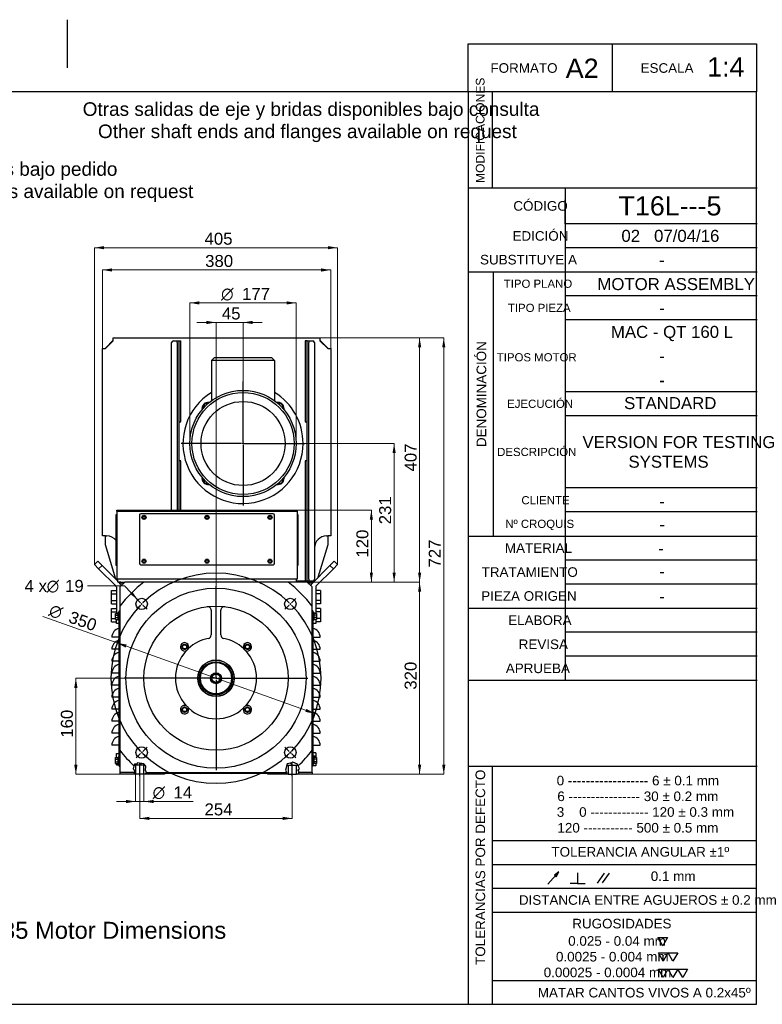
# Model space of a CAD drawing. Header units: millimetres. Extents: x 0 to 586, y 10 to 420.
# Tile 4 of 4: x 277 to 586, y 10 to 420. Entities that reach past the tile are written whole.
import ezdxf
from ezdxf.enums import TextEntityAlignment as Align
from ezdxf.lldxf.tags import DXFTag

# ---------------------------------------------------------------- set-up
doc = ezdxf.new("R2010")
doc.units = ezdxf.units.MM
for name, color, linetype in [('31T16506_FASE_1', 7, 'Continuous'), ('35T16001', 7, 'Continuous'), ('36716011-5', 7, 'Continuous'), ('36716013', 7, 'Continuous'), ('370090_1.5KW', 7, 'Continuous'), ('381800-1', 7, 'Continuous'), ('381800-2', 7, 'Continuous'), ('381800-4', 7, 'Continuous'), ('381800-5', 7, 'Continuous'), ('397161_REJILLA', 7, 'Continuous'), ('45916004', 7, 'Continuous'), ('484010_DIN_934_M', 7, 'Continuous'), ('492010_DIN125_M1', 7, 'Continuous'), ('50716002', 7, 'Continuous'), ('54347605', 7, 'Continuous'), ('54357165', 7, 'Continuous'), ('5435T16200', 7, 'Continuous'), ('6C_AMB_ARO_M6X10', 7, 'Continuous'), ('ANGULAR_6', 7, 'Continuous'), ('C-B', 7, 'Continuous'), ('Default', 7, 'Continuous'), ('DIN_933_M12X25', 7, 'Continuous'), ('DV2_Predeterminado', 7, 'Continuous'), ('DV4_Predeterminado', 7, 'Continuous'), ('Predeterminado', 7, 'Continuous')]:
    doc.layers.add(name, color=color, linetype=linetype)
doc.styles.add('SEACAD_arial_ttf', font='arial.ttf')
doc.styles.add('SEACAD_arial_ttfI', font='arial.ttf')
doc.styles.add('SEACAD_semeca1_ttfI', font='semeca1.ttf')
tags = doc.linetypes.add('CENTER2', pattern=[28.575, 19.05, -3.175, 3.175, -3.175]).pattern_tags.tags
tags[10:11] = [DXFTag(74, 4), DXFTag(75, 0), DXFTag(340, '0'), DXFTag(46, 0.0), DXFTag(50, 0.0), DXFTag(44, 0.0), DXFTag(45, 0.0)]
tags[8:9] = [DXFTag(74, 4), DXFTag(75, 0), DXFTag(340, '0'), DXFTag(46, 0.0), DXFTag(50, 0.0), DXFTag(44, 0.0), DXFTag(45, 0.0)]
tags[6:7] = [DXFTag(74, 4), DXFTag(75, 0), DXFTag(340, '0'), DXFTag(46, 0.0), DXFTag(50, 0.0), DXFTag(44, 0.0), DXFTag(45, 0.0)]
tags[4:5] = [DXFTag(74, 4), DXFTag(75, 0), DXFTag(340, '0'), DXFTag(46, 0.0), DXFTag(50, 0.0), DXFTag(44, 0.0), DXFTag(45, 0.0)]
doc.dimstyles.new('VASCAT_A2', dxfattribs={"dimtxt": 5, "dimasz": 4, "dimexe": 0, "dimexo": 0, "dimgap": 2.5, "dimtad": 1, "dimdec": 3, "dimlfac": 4, "dimdsep": 46, "dimtxsty": 'SEACAD_arial_ttf', "dimblk1": '_SE_FILLED', "dimblk2": '_SE_FILLED', "dimsah": 1, "dimcen": 2.5, "dimclrd": 136, "dimclre": 136, "dimclrt": 136, "dimadec": 3, "dimazin": 0, "dimtfac": 1, "dimtdec": 3, "dimtmove": 0, "dimatfit": 3, "dimfxl": 0, "dimtolj": 1, "dimarcsym": 0})

# ---------------------------------------------------------------- blocks, each defined once
blk = doc.blocks.new('SEANNOT_GROUP')
at = {"layer": 'Default', "linetype": 'Continuous', "lineweight": 9}
blk.add_hatch(color=136, dxfattribs=at).paths.add_polyline_path([(323.16, 180.8), (326.43, 178.39), (324.12, 181.73)])
at = {"layer": 'Default', "color": 136, "linetype": 'Continuous', "lineweight": 9}
blk.add_line((320.85, 184.14), (305.48, 184.14), dxfattribs=at)
blk.add_lwpolyline([(320.85, 184.14), (326.43, 178.39)], dxfattribs=at)
at = {"layer": 'Default', "color": 136, "linetype": 'Continuous', "lineweight": 0}
for s, style, p in [('4 x ', 'SEACAD_arial_ttfI', (279.28, 186.64)), ('O', 'SEACAD_semeca1_ttfI', (288.48, 186.64)), (' 19 ', 'SEACAD_arial_ttfI', (294.18, 186.64))]:
    blk.add_text(s, height=5, dxfattribs=dict(at, style=style)).set_placement(p, align=Align.TOP_LEFT)
blk = doc.blocks.new('SE1')
at = {"layer": '54357165', "linetype": 'Continuous'}
h = blk.add_hatch(dxfattribs=at)
h.set_pattern_fill('LINE', scale=2, angle=45, style=0, pattern_type=2)
h.paths.add_polyline_path([(324.86, 109.45), (324.79, 109.21), (324.47, 108.04), (324.89, 107.52), (324.97, 106.45), (325.04, 105.7), (325.47, 105.7), (325.47, 109.45)])
h = blk.add_hatch(dxfattribs=at)
h.set_pattern_fill('LINE', scale=2, angle=45, style=0, pattern_type=2)
h.paths.add_polyline_path([(328.97, 109.45), (328.97, 105.7), (329.48, 105.7), (329.87, 106.45), (330.01, 106.72), (329.66, 107.3), (329.79, 109.06), (329.44, 109.45)])
h = blk.add_hatch(dxfattribs=at)
h.set_pattern_fill('LINE', scale=2, angle=45, style=0, pattern_type=2)
h.paths.add_polyline_path([(388.43, 109.45), (387.9, 107.4), (388.29, 106.45), (388.59, 105.7), (388.97, 105.7), (388.97, 109.45)])
h = blk.add_hatch(dxfattribs=at)
h.set_pattern_fill('LINE', scale=2, angle=45, style=0, pattern_type=2)
h.paths.add_polyline_path([(392.47, 109.45), (392.47, 105.7), (393.2, 105.7), (393.44, 106.45), (393.57, 106.86), (393.06, 107.59), (393.74, 108.17), (393.23, 109.29), (393.16, 109.45)])
at = {"layer": '31T16506_FASE_1', "color": 7, "linetype": 'Continuous'}
for radius in [7.5, 6.88, 6.5, 2.29, 2, 1.73]:
    blk.add_circle((358.97, 145.7), radius, dxfattribs=at)
blk.add_arc((358.97, 145.7), 2, 255, 195, dxfattribs=at)
at = {"layer": '35T16001', "color": 7, "linetype": 'Continuous'}
for centre in [(345.89, 158.78), (372.05, 158.78), (345.89, 132.62), (372.05, 132.62)]:
    blk.add_circle(centre, 0.831, dxfattribs=at)
for centre in [(345.89, 158.78), (372.05, 158.78), (345.89, 132.62), (372.05, 132.62)]:
    blk.add_arc(centre, 1, 255, 195, dxfattribs=at)
at = {"layer": '36716011-5', "color": 7, "linetype": 'Continuous'}
for p, q in [((317.72, 215.7), (318.72, 215.7)), ((317.72, 215.33), (317.72, 215.7)), ((317.72, 215.33), (318.72, 215.33)), ((318.72, 215.7), (391.72, 215.7)), ((318.72, 215.33), (391.72, 215.33)), ((391.72, 215.7), (392.72, 215.7)), ((391.72, 215.33), (392.72, 215.33)), ((392.72, 215.33), (392.72, 215.7))]:
    blk.add_line(p, q, dxfattribs=at)
at = {"layer": '36716013', "color": 7, "linetype": 'Continuous'}
for p, q in [((318.09, 185.7), (318.09, 186.95)), ((319.34, 185.7), (318.09, 185.7)), ((319.34, 185.7), (320.97, 185.7)), ((392.34, 186.95), (392.34, 185.7))]:
    blk.add_line(p, q, dxfattribs=at)
at = {"layer": '370090_1.5KW', "color": 7, "linetype": 'Continuous'}
for p, q in [((358.34, 279.2), (357.09, 277.95)), ((358.34, 279.2), (382.09, 279.2)), ((383.34, 277.95), (382.09, 279.2)), ((357.09, 277.95), (357.09, 261.26)), ((383.34, 277.95), (357.09, 277.95)), ((383.34, 277.95), (383.34, 261.26))]:
    blk.add_line(p, q, dxfattribs=at)
for radius in [22.12, 21.25, 17.5]:
    blk.add_circle((370.22, 243.45), radius, dxfattribs=at)
for start, end in [(121.6682, 360), (0, 58.3318)]:
    blk.add_arc((370.22, 243.45), 25, start, end, dxfattribs=at)
at = {"layer": '381800-1', "color": 7, "linetype": 'Continuous'}
for p, q in [((312.97, 283.2), (316.22, 286.45)), ((312.97, 282.95), (312.97, 283.2)), ((402.22, 286.45), (405.47, 283.2)), ((405.47, 283.2), (405.47, 282.95)), ((312.97, 201.2), (312.97, 204.95)), ((317.25, 186.92), (312.97, 201.2)), ((405.47, 201.2), (401.4, 187.63)), ((405.47, 204.95), (405.47, 201.2))]:
    blk.add_line(p, q, dxfattribs=at)
at = {"layer": '381800-2', "color": 7, "linetype": 'Continuous'}
for p, q in [((316.22, 286.2), (316.22, 287.45)), ((316.22, 287.45), (402.22, 287.45)), ((402.22, 287.45), (402.22, 286.2)), ((311.72, 282.95), (312.97, 282.95)), ((311.72, 204.95), (311.72, 282.95)), ((316.22, 286.2), (312.97, 282.95)), ((405.47, 282.95), (402.22, 286.2)), ((405.47, 282.95), (406.72, 282.95)), ((406.72, 282.95), (406.72, 204.95)), ((312.97, 204.95), (311.72, 204.95)), ((312.97, 204.95), (313.47, 204.95)), ((404.97, 204.95), (405.47, 204.95)), ((406.72, 204.95), (405.47, 204.95)), ((399.97, 186.2), (399.97, 186.95))]:
    blk.add_line(p, q, dxfattribs=at)
for centre, start, end in [((313.47, 199.95), 39.195, 90), ((404.97, 199.95), 90, 180)]:
    blk.add_arc(centre, 5, start, end, dxfattribs=at)
at = {"layer": '381800-4', "color": 7, "linetype": 'Continuous'}
for p, q in [((317.97, 186.2), (318.09, 186.2)), ((319.47, 185.45), (318.72, 185.45)), ((319.47, 185.7), (319.47, 185.45)), ((319.47, 185.45), (320.72, 185.45)), ((392.34, 186.2), (398.47, 186.2)), ((397.22, 185.45), (398.47, 185.45)), ((398.47, 186.2), (399.97, 186.2)), ((398.47, 185.45), (398.47, 186.2)), ((399.22, 185.45), (398.47, 185.45))]:
    blk.add_line(p, q, dxfattribs=at)
at = {"layer": '381800-5', "color": 7, "linetype": 'Continuous'}
for p, q in [((340.47, 215.7), (340.47, 285.45)), ((341.22, 286.2), (342.22, 286.2)), ((342.22, 286.2), (342.84, 286.2)), ((342.84, 285.45), (342.84, 286.2)), ((342.84, 286.2), (343.47, 286.2)), ((342.84, 285.45), (342.84, 215.7)), ((343.47, 286.2), (343.47, 285.45)), ((343.47, 285.45), (343.47, 215.7)), ((396.97, 286.2), (397.59, 286.2)), ((396.97, 285.45), (396.97, 286.2)), ((396.97, 186.95), (396.97, 285.45)), ((397.59, 286.2), (398.22, 286.2)), ((397.59, 286.2), (397.59, 285.45)), ((397.59, 186.95), (397.59, 285.45)), ((398.22, 286.2), (399.22, 286.2)), ((399.97, 285.45), (399.97, 186.95)), ((396.97, 186.2), (396.97, 186.95)), ((397.59, 186.95), (397.59, 186.2))]:
    blk.add_line(p, q, dxfattribs=at)
for centre, start, end in [((341.22, 285.45), 90, 180), ((399.22, 285.45), 0, 90), ((399.22, 186.95), 270, 360)]:
    blk.add_arc(centre, 0.75, start, end, dxfattribs=at)
at = {"layer": '397161_REJILLA', "color": 7, "linetype": 'Continuous'}
for p, q in [((318.59, 172.58), (318.59, 173.83)), ((318.59, 173.83), (318.97, 173.83)), ((318.59, 110.33), (318.59, 172.58)), ((318.59, 172.58), (318.97, 172.58)), ((399.34, 173.83), (398.97, 173.83)), ((399.34, 172.58), (398.97, 172.58)), ((399.34, 173.83), (399.34, 172.58)), ((399.34, 172.58), (399.34, 110.33)), ((318.59, 162.77), (315.59, 162.77)), ((399.34, 162.77), (402.34, 162.77)), ((318.59, 157.77), (315.59, 157.77)), ((399.34, 157.77), (402.34, 157.77)), ((318.59, 152.77), (315.59, 152.77)), ((399.34, 152.77), (402.34, 152.77)), ((318.59, 147.77), (315.59, 147.77)), ((399.34, 147.77), (402.34, 147.77)), ((318.59, 142.77), (315.59, 142.77)), ((399.34, 142.77), (402.34, 142.77)), ((318.59, 137.77), (315.59, 137.77)), ((399.34, 137.77), (402.34, 137.77)), ((318.59, 132.77), (315.59, 132.77)), ((399.34, 132.77), (402.34, 132.77)), ((318.59, 127.77), (315.59, 127.77)), ((399.34, 127.77), (402.34, 127.77)), ((318.59, 122.77), (315.59, 122.77)), ((399.34, 122.77), (402.34, 122.77)), ((318.59, 117.77), (315.59, 117.77)), ((399.34, 117.77), (402.34, 117.77)), ((318.59, 109.08), (318.59, 110.33)), ((318.59, 110.33), (318.97, 110.33)), ((318.59, 109.08), (318.97, 109.08)), ((399.34, 110.33), (398.97, 110.33)), ((399.34, 109.08), (398.97, 109.08)), ((399.34, 110.33), (399.34, 109.08))]:
    blk.add_line(p, q, dxfattribs=at)
for centre, start, end in [((319.44, 162.77), 102.6804, 180), ((398.5, 162.77), 0, 77.3196), ((319.44, 157.77), 102.6804, 180), ((398.5, 157.77), 0, 77.3196), ((319.44, 152.77), 102.6804, 180), ((398.5, 152.77), 0, 77.3196), ((319.44, 147.77), 102.6804, 180), ((398.5, 147.77), 0, 77.3196), ((319.44, 142.77), 102.6804, 180), ((398.5, 142.77), 0, 77.3196), ((319.44, 137.77), 102.6804, 180), ((398.5, 137.77), 0, 77.3196), ((319.44, 132.77), 102.6804, 180), ((398.5, 132.77), 0, 77.3196), ((319.44, 127.77), 102.6804, 180), ((398.5, 127.77), 0, 77.3196), ((319.44, 122.77), 102.6804, 180), ((398.5, 122.77), 0, 77.3196), ((319.44, 117.77), 102.6804, 180), ((398.5, 117.77), 0, 77.3196)]:
    blk.add_arc(centre, 3.84, start, end, dxfattribs=at)
at = {"layer": '45916004', "color": 7, "linetype": 'Continuous'}
for centre, start, end in [((346.11, 161.02), 254.1212, 273.9499), ((371.82, 161.02), 267.0219, 285.4614), ((346.11, 130.38), 86.0501, 105.4614), ((371.82, 130.38), 74.5386, 92.9781)]:
    blk.add_arc(centre, 1.48, start, end, dxfattribs=at)
at = {"layer": '484010_DIN_934_M', "color": 7, "linetype": 'Continuous'}
for p, q in [((353.18, 258.04), (354.41, 260.16)), ((354.41, 260.16), (355.71, 260.16)), ((384.72, 260.16), (386.03, 260.16)), ((386.03, 260.16), (387.26, 258.04)), ((353.34, 257.76), (353.18, 258.04)), ((387.26, 258.04), (387.09, 257.76)), ((353.18, 228.87), (353.34, 229.15)), ((354.41, 226.74), (353.18, 228.87)), ((355.71, 226.74), (354.41, 226.74)), ((386.03, 226.74), (384.72, 226.74)), ((387.26, 228.87), (386.03, 226.74)), ((387.09, 229.15), (387.26, 228.87))]:
    blk.add_line(p, q, dxfattribs=at)
at = {"layer": '492010_DIN125_M1', "color": 7, "linetype": 'Continuous'}
for centre, start, end in [((355.63, 258.04), 79.1397, 190.8603), ((384.8, 258.04), 0, 100.8603), ((384.8, 258.04), 349.1397, 360), ((355.63, 228.87), 169.1397, 280.8603), ((384.8, 228.87), 259.1397, 360), ((384.8, 228.87), 0, 10.8603)]:
    blk.add_arc(centre, 2.5, start, end, dxfattribs=at)
at = {"layer": '50716002', "color": 7, "linetype": 'Continuous'}
for p, q in [((308.33, 193.01), (309.74, 194.42)), ((310.1, 191.24), (308.33, 193.01)), ((309.74, 194.42), (311.51, 192.66)), ((406.42, 192.66), (408.19, 194.42)), ((409.6, 193.01), (407.84, 191.24)), ((408.19, 194.42), (409.6, 193.01)), ((311.51, 192.66), (310.1, 191.24)), ((310.1, 191.24), (317.36, 183.98)), ((318.09, 186.08), (311.51, 192.66)), ((398.69, 184.92), (406.42, 192.66)), ((407.84, 191.24), (400.58, 183.98)), ((407.84, 191.24), (406.42, 192.66)), ((319.25, 184.92), (318.47, 185.7)), ((317.47, 183.72), (317.47, 172.7)), ((319.47, 184.2), (319.47, 184.39)), ((398.47, 184.2), (398.47, 184.39)), ((400.47, 183.72), (400.47, 172.7)), ((317.47, 168.45), (317.47, 170.2)), ((318.59, 168.45), (317.47, 168.45)), ((400.47, 168.45), (399.34, 168.45)), ((400.47, 170.2), (400.47, 168.45))]:
    blk.add_line(p, q, dxfattribs=at)
for centre, radius, start, end in [((318.72, 184.39), 0.75, 0, 45), ((399.22, 184.39), 0.75, 135, 180), ((317.09, 183.72), 0.375, 0, 45), ((400.84, 183.72), 0.375, 135, 180)]:
    blk.add_arc(centre, radius, start, end, dxfattribs=at)
at = {"layer": '54347605', "color": 7, "linetype": 'Continuous'}
for p, q in [((324.97, 109.45), (324.88, 109.54)), ((393.1, 109.58), (392.97, 109.45)), ((335.22, 106.2), (382.72, 106.2))]:
    blk.add_line(p, q, dxfattribs=at)
at = {"layer": '54357165', "color": 7, "linetype": 'Continuous'}
for p, q in [((318.97, 183.7), (320.97, 185.7)), ((328.97, 185.7), (320.97, 185.7)), ((388.97, 185.7), (328.97, 185.7)), ((396.97, 185.7), (388.97, 185.7)), ((396.97, 185.7), (398.97, 183.7)), ((318.97, 183.7), (318.97, 175.7)), ((398.97, 175.7), (398.97, 183.7)), ((318.97, 175.7), (318.97, 115.7)), ((356.97, 173.99), (356.97, 163.74)), ((360.97, 163.74), (360.97, 173.99)), ((398.97, 115.7), (398.97, 175.7)), ((318.97, 115.7), (318.97, 106.45)), ((398.97, 106.45), (398.97, 115.7)), ((390.99, 110.8), (390.5, 110.48)), ((392.94, 109.94), (390.99, 110.8)), ((324.79, 109.21), (324.47, 108.04)), ((324.47, 108.04), (324.89, 107.52)), ((324.97, 109.88), (324.79, 109.21)), ((324.86, 109.45), (325.47, 109.45)), ((324.89, 107.52), (324.97, 106.45)), ((325.88, 109.99), (324.97, 109.88)), ((328.97, 109.45), (325.47, 109.45)), ((325.47, 109.45), (325.47, 105.7)), ((326.34, 110.53), (325.88, 109.99)), ((328.88, 110.09), (326.34, 110.53)), ((327.24, 109.45), (327.92, 110.25)), ((329.79, 109.06), (328.88, 110.09)), ((328.97, 109.45), (329.44, 109.45)), ((328.97, 105.7), (328.97, 109.45)), ((329.66, 107.3), (329.79, 109.06)), ((330.01, 106.72), (329.66, 107.3)), ((329.87, 106.45), (330.01, 106.72)), ((388.6, 110.11), (387.9, 107.4)), ((387.9, 107.4), (388.29, 106.45)), ((388.43, 109.45), (388.97, 109.45)), ((390.5, 110.48), (388.6, 110.11)), ((388.97, 109.45), (388.97, 105.7)), ((388.97, 109.45), (392.47, 109.45)), ((389.92, 110.36), (390.69, 109.45)), ((392.47, 105.7), (392.47, 109.45)), ((392.47, 109.45), (393.16, 109.45)), ((393.23, 109.29), (392.94, 109.94)), ((393.06, 107.59), (393.74, 108.17)), ((393.57, 106.86), (393.06, 107.59)), ((393.74, 108.17), (393.23, 109.29)), ((393.44, 106.45), (393.57, 106.86)), ((324.97, 106.45), (318.97, 106.45)), ((318.97, 106.45), (318.97, 105.7)), ((325.04, 105.7), (318.97, 105.7)), ((325.04, 105.7), (324.97, 106.45)), ((325.47, 105.7), (325.04, 105.7)), ((328.97, 105.7), (325.47, 105.7)), ((329.48, 105.7), (328.97, 105.7)), ((329.87, 106.45), (329.48, 105.7)), ((335.22, 105.7), (329.48, 105.7)), ((329.87, 106.45), (388.29, 106.45)), ((335.22, 105.7), (335.22, 106.45)), ((382.72, 106.45), (382.72, 105.7)), ((388.59, 105.7), (382.72, 105.7)), ((388.59, 105.7), (388.29, 106.45)), ((388.97, 105.7), (388.59, 105.7)), ((388.97, 105.7), (392.47, 105.7)), ((393.2, 105.7), (392.47, 105.7)), ((393.44, 106.45), (393.2, 105.7)), ((398.97, 105.7), (393.2, 105.7)), ((398.97, 106.45), (393.44, 106.45)), ((398.97, 106.45), (398.97, 105.7))]:
    blk.add_line(p, q, dxfattribs=at)
for centre, radius in [((358.97, 145.7), 37.5), ((328.03, 176.64), 2.38), ((389.9, 176.64), 2.38), ((358.97, 145.7), 30), ((345.89, 158.78), 1.12), ((372.05, 158.78), 1.12), ((358.97, 145.7), 7.62), ((345.89, 132.62), 1.12), ((372.05, 132.62), 1.12), ((328.03, 114.77), 2.38), ((389.9, 114.77), 2.38)]:
    blk.add_circle(centre, radius, dxfattribs=at)
for centre, radius, start, end in [((358.97, 145.7), 50, 126.8699, 143.1301), ((358.97, 145.7), 50, 36.8699, 53.1301), ((355.47, 173.99), 1.5, 0, 97.0541), ((362.47, 173.99), 1.5, 82.9459, 180), ((345.89, 158.78), 1.75, 335.7578, 294.2422), ((358.97, 145.7), 16.88, 100.9806, 132.8936), ((355.47, 163.74), 1.5, 280.9806, 360), ((362.47, 163.74), 1.5, 180, 259.0194), ((358.97, 145.7), 16.88, 47.1064, 79.0194), ((372.05, 158.78), 1.75, 245.7578, 204.2422), ((358.97, 145.7), 16.88, 137.1064, 222.8936), ((345.89, 158.78), 1.75, 294.2422, 335.7578), ((372.05, 158.78), 1.75, 204.2422, 245.7578), ((358.97, 145.7), 16.88, 317.1064, 42.8936), ((345.89, 132.62), 1.75, 65.7578, 24.2422), ((345.89, 132.62), 1.75, 24.2422, 65.7578), ((358.97, 145.7), 16.88, 227.1064, 312.8936), ((372.05, 132.62), 1.75, 155.7578, 114.2422), ((372.05, 132.62), 1.75, 114.2422, 155.7578), ((358.97, 145.7), 50, 216.8699, 226.8775), ((358.97, 145.7), 50, 313.2618, 323.1301)]:
    blk.add_arc(centre, radius, start, end, dxfattribs=at)
at = {"layer": '5435T16200', "color": 7, "linetype": 'Continuous'}
for p, q in [((337.47, 105.7), (335.22, 105.7)), ((337.47, 106.2), (337.47, 105.7)), ((380.47, 106.2), (380.47, 105.7)), ((382.72, 105.7), (380.47, 105.7))]:
    blk.add_line(p, q, dxfattribs=at)
at = {"layer": '6C_AMB_ARO_M6X10', "color": 7, "linetype": 'Continuous'}
for p, q in [((317.09, 171.97), (317.09, 172.7)), ((317.09, 172.7), (318.09, 172.7)), ((318.59, 173.2), (318.09, 172.75)), ((318.09, 172.7), (318.09, 172.75)), ((318.09, 172.59), (318.09, 172.7)), ((318.09, 172.59), (318.09, 172.08)), ((399.84, 172.75), (399.34, 173.2)), ((399.84, 172.7), (399.84, 172.75)), ((399.84, 172.7), (399.84, 172.59)), ((400.84, 172.7), (399.84, 172.7)), ((399.84, 172.08), (399.84, 172.59)), ((400.84, 172.7), (400.84, 171.97)), ((317.09, 170.93), (317.09, 171.97)), ((317.09, 171.97), (318.09, 171.97)), ((317.09, 170.2), (317.09, 170.93)), ((317.09, 170.93), (318.09, 170.93)), ((317.09, 170.2), (318.09, 170.2)), ((318.09, 171.97), (318.09, 172.08)), ((318.09, 171.81), (318.09, 171.97)), ((318.09, 171.81), (318.09, 171.09)), ((318.09, 170.93), (318.09, 171.09)), ((318.09, 170.82), (318.09, 170.93)), ((318.09, 170.82), (318.09, 170.32)), ((318.09, 170.2), (318.09, 170.32)), ((318.09, 170.2), (318.09, 170.15)), ((318.09, 170.15), (318.59, 169.7)), ((399.34, 169.7), (399.84, 170.15)), ((399.84, 172.08), (399.84, 171.97)), ((399.84, 171.97), (399.84, 171.81)), ((400.84, 171.97), (399.84, 171.97)), ((399.84, 171.09), (399.84, 171.81)), ((399.84, 171.09), (399.84, 170.93)), ((399.84, 170.93), (399.84, 170.82)), ((400.84, 170.93), (399.84, 170.93)), ((399.84, 170.32), (399.84, 170.82)), ((399.84, 170.32), (399.84, 170.2)), ((400.84, 170.2), (399.84, 170.2)), ((399.84, 170.2), (399.84, 170.15)), ((400.84, 171.97), (400.84, 170.93)), ((400.84, 170.93), (400.84, 170.2)), ((317.09, 111.97), (317.09, 112.7)), ((317.09, 112.7), (318.09, 112.7)), ((317.09, 110.93), (317.09, 111.97)), ((317.09, 111.97), (318.09, 111.97)), ((317.09, 110.2), (317.09, 110.93)), ((317.09, 110.93), (318.09, 110.93)), ((318.59, 113.2), (318.09, 112.75)), ((318.09, 112.7), (318.09, 112.75)), ((318.09, 112.59), (318.09, 112.7)), ((318.09, 112.59), (318.09, 112.08)), ((318.09, 111.97), (318.09, 112.08)), ((318.09, 111.81), (318.09, 111.97)), ((318.09, 111.81), (318.09, 111.09)), ((318.09, 110.93), (318.09, 111.09)), ((318.09, 110.82), (318.09, 110.93)), ((318.09, 110.82), (318.09, 110.32)), ((399.84, 112.75), (399.34, 113.2)), ((399.84, 112.7), (399.84, 112.75)), ((399.84, 112.7), (399.84, 112.59)), ((400.84, 112.7), (399.84, 112.7)), ((399.84, 112.08), (399.84, 112.59)), ((399.84, 112.08), (399.84, 111.97)), ((399.84, 111.97), (399.84, 111.81)), ((400.84, 111.97), (399.84, 111.97)), ((399.84, 111.09), (399.84, 111.81)), ((399.84, 111.09), (399.84, 110.93)), ((399.84, 110.93), (399.84, 110.82)), ((400.84, 110.93), (399.84, 110.93)), ((399.84, 110.32), (399.84, 110.82)), ((400.84, 112.7), (400.84, 111.97)), ((400.84, 111.97), (400.84, 110.93)), ((400.84, 110.93), (400.84, 110.2)), ((317.09, 110.2), (318.09, 110.2)), ((318.09, 110.2), (318.09, 110.32)), ((318.09, 110.2), (318.09, 110.15)), ((318.09, 110.15), (318.59, 109.7)), ((399.34, 109.7), (399.84, 110.15)), ((399.84, 110.32), (399.84, 110.2)), ((400.84, 110.2), (399.84, 110.2)), ((399.84, 110.2), (399.84, 110.15))]:
    blk.add_line(p, q, dxfattribs=at)
at = {"layer": 'ANGULAR_6', "color": 7, "linetype": 'Continuous'}
for p, q in [((343.47, 286.2), (344.38, 286.2)), ((344.38, 252.45), (344.38, 286.2)), ((396.05, 286.2), (396.05, 252.45)), ((396.97, 286.2), (396.05, 286.2)), ((343.47, 252.45), (344.38, 252.45)), ((396.05, 252.45), (396.97, 252.45)), ((344.38, 236.2), (343.47, 236.2)), ((344.38, 215.7), (344.38, 236.2)), ((396.05, 236.2), (396.05, 186.2)), ((396.97, 236.2), (396.05, 236.2))]:
    blk.add_line(p, q, dxfattribs=at)
at = {"layer": 'C-B', "color": 7, "linetype": 'Continuous'}
for p, q in [((317.34, 213.95), (317.72, 213.95)), ((317.34, 213.33), (317.34, 213.95)), ((317.34, 193.33), (317.34, 213.33)), ((318.72, 215.33), (317.72, 215.33)), ((317.72, 215.33), (317.72, 186.95)), ((391.72, 215.33), (318.72, 215.33)), ((327.09, 213.58), (327.09, 193.58)), ((382.72, 214.2), (327.72, 214.2)), ((383.34, 193.58), (383.34, 213.58)), ((392.72, 215.33), (391.72, 215.33)), ((392.72, 215.33), (392.72, 186.95)), ((392.72, 213.95), (393.09, 213.95)), ((393.09, 213.95), (393.09, 213.33)), ((393.09, 213.33), (393.09, 193.33)), ((317.34, 192.7), (317.34, 193.33)), ((317.72, 192.7), (317.34, 192.7)), ((327.72, 192.95), (382.72, 192.95)), ((393.09, 192.7), (392.72, 192.7)), ((393.09, 193.33), (393.09, 192.7)), ((318.72, 186.95), (317.72, 186.95)), ((391.72, 186.95), (318.72, 186.95)), ((392.72, 186.95), (391.72, 186.95))]:
    blk.add_line(p, q, dxfattribs=at)
for centre, radius in [((328.97, 212.7), 0.875), ((328.97, 212.7), 0.517), ((355.22, 212.7), 0.875), ((355.22, 212.7), 0.517), ((381.47, 212.7), 0.875), ((381.47, 212.7), 0.517), ((328.97, 194.45), 0.875), ((328.97, 194.45), 0.517), ((355.22, 194.45), 0.875), ((355.22, 194.45), 0.517), ((381.47, 194.45), 0.875), ((381.47, 194.45), 0.517)]:
    blk.add_circle(centre, radius, dxfattribs=at)
for centre, start, end in [((327.72, 213.58), 90, 180), ((328.97, 212.7), 255, 195), ((355.22, 212.7), 255, 195), ((381.47, 212.7), 255, 195), ((382.72, 213.58), 0, 90), ((327.72, 193.58), 180, 270), ((328.97, 194.45), 255, 195), ((355.22, 194.45), 255, 195), ((381.47, 194.45), 255, 195), ((382.72, 193.58), 270, 360)]:
    blk.add_arc(centre, 0.625, start, end, dxfattribs=at)
at = {"layer": 'DIN_933_M12X25', "color": 7, "linetype": 'Continuous'}
for p, q in [((315.47, 182.19), (317.47, 182.19)), ((315.47, 180.82), (315.47, 182.19)), ((315.47, 180.82), (317.47, 180.82)), ((315.47, 178.08), (315.47, 180.82)), ((402.47, 182.19), (400.47, 182.19)), ((402.47, 180.82), (400.47, 180.82)), ((402.47, 182.19), (402.47, 180.82)), ((402.47, 180.82), (402.47, 178.08)), ((315.47, 178.08), (317.47, 178.08)), ((315.47, 176.71), (315.47, 178.08)), ((315.47, 176.71), (317.47, 176.71)), ((402.47, 178.08), (400.47, 178.08)), ((402.47, 176.71), (400.47, 176.71)), ((402.47, 178.08), (402.47, 176.71)), ((315.47, 174.69), (317.47, 174.69)), ((315.47, 173.32), (315.47, 174.69)), ((315.47, 173.32), (317.47, 173.32)), ((315.47, 170.58), (315.47, 173.32)), ((402.47, 174.69), (400.47, 174.69)), ((402.47, 173.32), (400.47, 173.32)), ((402.47, 174.69), (402.47, 173.32)), ((402.47, 173.32), (402.47, 170.58)), ((315.47, 170.58), (317.09, 170.58)), ((315.47, 169.21), (315.47, 170.58)), ((315.47, 169.21), (317.47, 169.21)), ((402.47, 169.21), (400.47, 169.21)), ((402.47, 170.58), (400.84, 170.58)), ((402.47, 170.58), (402.47, 169.21)), ((317.47, 114.33), (318.59, 114.33)), ((317.47, 112.7), (317.47, 114.33)), ((400.47, 114.69), (399.34, 114.69)), ((400.47, 113.32), (399.34, 113.32)), ((400.47, 114.69), (400.47, 113.32)), ((400.47, 113.32), (400.47, 112.7)), ((317.47, 109.58), (317.47, 110.2)), ((317.47, 109.58), (318.59, 109.58)), ((400.47, 109.21), (399.34, 109.21)), ((400.47, 110.2), (400.47, 109.21))]:
    blk.add_line(p, q, dxfattribs=at)
at = {"layer": 'DV2_Predeterminado', "color": 7, "linetype": 'CENTER2'}
for p, q in [((370.22, 244.08), (370.22, 269.25)), ((369.59, 243.45), (344.42, 243.45)), ((370.53, 243.45), (369.9, 243.45)), ((370.22, 243.76), (370.22, 243.14)), ((370.22, 242.83), (370.22, 217.66)), ((370.84, 243.45), (396.01, 243.45)), ((358.97, 146.33), (358.97, 184)), ((327.59, 177.08), (325.79, 178.88)), ((328.25, 176.42), (327.81, 176.86)), ((389.68, 176.42), (390.12, 176.86)), ((390.35, 177.08), (392.14, 178.88)), ((328.47, 176.2), (330.27, 174.4)), ((389.46, 176.2), (387.66, 174.4)), ((358.34, 145.7), (320.67, 145.7)), ((359.28, 145.7), (358.65, 145.7)), ((358.97, 146.01), (358.97, 145.39)), ((358.97, 145.08), (358.97, 107.41)), ((359.59, 145.7), (397.26, 145.7)), ((328.25, 114.99), (327.81, 114.54)), ((328.47, 115.21), (330.27, 117.01)), ((389.46, 115.21), (387.66, 117.01)), ((389.68, 114.99), (390.12, 114.54)), ((327.59, 114.32), (325.79, 112.53)), ((390.35, 114.32), (392.14, 112.53)), ((327.22, 104.91), (327.22, 110.25)), ((390.72, 104.91), (390.72, 110.25))]:
    blk.add_line(p, q, dxfattribs=at)
for start, end in [(134.5907, 135.4093), (130.8501, 134.1815), (45.8185, 49.1499), (44.5907, 45.4093), (135.8185, 139.1499), (40.8501, 44.1815), (220.8501, 224.1815), (224.5907, 225.4093), (314.5907, 315.4093), (315.8185, 319.1499), (225.8185, 229.1499), (310.8501, 314.1815)]:
    blk.add_arc((358.97, 145.7), 43.75, start, end, dxfattribs=at)
at = {"layer": 'Predeterminado', "color": 7, "linetype": 'CENTER2'}
for start, end in [(45.8185, 134.1815), (135.8185, 224.1815), (315.8185, 44.1815), (225.8185, 314.1815)]:
    blk.add_arc((358.97, 145.7), 43.75, start, end, dxfattribs=at)
blk = doc.blocks.new('DMBLK30')
at = {"layer": 'Default', "linetype": 'Continuous', "lineweight": 9}
for points in [[(354.97, 294.52), (354.97, 293.18), (358.97, 293.85)], [(374.22, 294.52), (370.22, 293.85), (374.22, 293.18)]]:
    blk.add_hatch(color=136, dxfattribs=at).paths.add_polyline_path(points)
at = {"layer": 'Default', "color": 136, "linetype": 'Continuous', "lineweight": 9}
for p, q in [((350.97, 293.85), (378.22, 293.85)), ((358.97, 145.7), (358.97, 293.85)), ((370.22, 243.45), (370.22, 293.85))]:
    blk.add_line(p, q, dxfattribs=at)
at = {"layer": 'Default', "color": 136, "linetype": 'Continuous', "lineweight": 9, "style": 'SEACAD_arial_ttfI'}
blk.add_text('45', height=5, dxfattribs=at).set_placement((361.41, 300.1), align=Align.TOP_LEFT)
blk = doc.blocks.new('_SE_FILLED')
at = {"color": 0}
blk.add_line((0, 0), (-1, 0), dxfattribs=at)
blk.add_solid([(0, 0), (-1, -0.1665), (-1, 0.1665), (0, 0)], dxfattribs=at)
blk = doc.blocks.new('DMBLK31')
at = {"layer": 'Default', "linetype": 'Continuous', "lineweight": 9}
for points in [[(444.41, 181.7), (443.74, 185.7), (443.07, 181.7)], [(444.41, 109.7), (443.07, 109.7), (443.74, 105.7)]]:
    blk.add_hatch(color=136, dxfattribs=at).paths.add_polyline_path(points)
at = {"layer": 'Default', "color": 136, "linetype": 'Continuous', "lineweight": 9}
for p, q in [((396.97, 185.7), (443.74, 185.7)), ((443.74, 105.7), (443.74, 185.7)), ((398.97, 105.7), (443.74, 105.7))]:
    blk.add_line(p, q, dxfattribs=at)
at = {"layer": 'Default', "color": 136, "linetype": 'Continuous', "lineweight": 9, "style": 'SEACAD_arial_ttfI'}
blk.add_text('320', height=5, rotation=90, dxfattribs=at).set_placement((437.49, 140.93), align=Align.TOP_LEFT)
blk = doc.blocks.new('DMBLK32')
at = {"layer": 'Default', "linetype": 'Continuous', "lineweight": 9}
for points in [[(433.8, 239.45), (433.13, 243.45), (432.47, 239.45)], [(433.8, 189.7), (432.47, 189.7), (433.13, 185.7)]]:
    blk.add_hatch(color=136, dxfattribs=at).paths.add_polyline_path(points)
at = {"layer": 'Default', "color": 136, "linetype": 'Continuous', "lineweight": 9}
for p, q in [((370.22, 243.45), (433.13, 243.45)), ((433.13, 185.7), (433.13, 243.45)), ((392.97, 185.7), (433.13, 185.7))]:
    blk.add_line(p, q, dxfattribs=at)
at = {"layer": 'Default', "color": 136, "linetype": 'Continuous', "lineweight": 9, "style": 'SEACAD_arial_ttfI'}
blk.add_text('231', height=5, rotation=90, dxfattribs=at).set_placement((426.88, 209.8), align=Align.TOP_LEFT)
blk = doc.blocks.new('DMBLK33')
at = {"layer": 'Default', "linetype": 'Continuous', "lineweight": 9}
for points in [[(444.41, 283.45), (443.74, 287.45), (443.07, 283.45)], [(444.41, 189.7), (443.07, 189.7), (443.74, 185.7)]]:
    blk.add_hatch(color=136, dxfattribs=at).paths.add_polyline_path(points)
at = {"layer": 'Default', "color": 136, "linetype": 'Continuous', "lineweight": 9}
for p, q in [((402.22, 287.45), (443.74, 287.45)), ((443.74, 185.7), (443.74, 287.45)), ((396.97, 185.7), (443.74, 185.7))]:
    blk.add_line(p, q, dxfattribs=at)
at = {"layer": 'Default', "color": 136, "linetype": 'Continuous', "lineweight": 9, "style": 'SEACAD_arial_ttfI'}
blk.add_text('407', height=5, rotation=90, dxfattribs=at).set_placement((437.49, 231.8), align=Align.TOP_LEFT)
blk = doc.blocks.new('DMBLK34')
at = {"layer": 'Default', "linetype": 'Continuous', "lineweight": 9}
for points in [[(299.95, 141.7), (301.29, 141.7), (300.62, 145.7)], [(299.95, 109.7), (300.62, 105.7), (301.29, 109.7)]]:
    blk.add_hatch(color=136, dxfattribs=at).paths.add_polyline_path(points)
at = {"layer": 'Default', "color": 136, "linetype": 'Continuous', "lineweight": 9}
for p, q in [((358.97, 145.7), (300.62, 145.7)), ((300.62, 105.7), (300.62, 145.7)), ((322, 105.7), (300.62, 105.7))]:
    blk.add_line(p, q, dxfattribs=at)
at = {"layer": 'Default', "color": 136, "linetype": 'Continuous', "lineweight": 9, "style": 'SEACAD_arial_ttfI'}
blk.add_text('160', height=5, rotation=90, dxfattribs=at).set_placement((294.37, 120.93), align=Align.TOP_LEFT)
blk = doc.blocks.new('DMBLK35')
at = {"layer": 'Default', "linetype": 'Continuous', "lineweight": 9}
for points in [[(331.22, 86.67), (331.22, 88.01), (327.22, 87.34)], [(386.72, 86.67), (390.72, 87.34), (386.72, 88.01)]]:
    blk.add_hatch(color=136, dxfattribs=at).paths.add_polyline_path(points)
at = {"layer": 'Default', "color": 136, "linetype": 'Continuous', "lineweight": 9}
for p, q in [((327.22, 104.91), (327.22, 87.34)), ((390.72, 104.91), (390.72, 87.34)), ((327.22, 87.34), (390.72, 87.34))]:
    blk.add_line(p, q, dxfattribs=at)
at = {"layer": 'Default', "color": 136, "linetype": 'Continuous', "lineweight": 9, "style": 'SEACAD_arial_ttfI'}
blk.add_text('254', height=5, dxfattribs=at).set_placement((354.19, 93.59), align=Align.TOP_LEFT)
blk = doc.blocks.new('DMBLK36')
at = {"layer": 'Default', "linetype": 'Continuous', "lineweight": 9}
for points in [[(315.72, 316.37), (311.72, 315.7), (315.72, 315.03)], [(402.72, 316.37), (402.72, 315.03), (406.72, 315.7)]]:
    blk.add_hatch(color=136, dxfattribs=at).paths.add_polyline_path(points)
at = {"layer": 'Default', "color": 136, "linetype": 'Continuous', "lineweight": 9}
for p, q in [((311.72, 282.95), (311.72, 315.7)), ((406.72, 315.7), (311.72, 315.7)), ((406.72, 282.95), (406.72, 315.7))]:
    blk.add_line(p, q, dxfattribs=at)
at = {"layer": 'Default', "color": 136, "linetype": 'Continuous', "lineweight": 9, "style": 'SEACAD_arial_ttfI'}
blk.add_text('380', height=5, dxfattribs=at).set_placement((354.44, 321.95), align=Align.TOP_LEFT)
blk = doc.blocks.new('GDimGGroup')
at = {"layer": 'Default', "linetype": 'Continuous', "lineweight": 9}
for points in [[(321.47, 93.71), (325.47, 94.38), (321.47, 95.04)], [(332.97, 93.71), (332.97, 95.04), (328.97, 94.38)]]:
    blk.add_hatch(color=136, dxfattribs=at).paths.add_polyline_path(points)
at = {"layer": 'Default', "color": 136, "linetype": 'Continuous', "lineweight": 9}
for p, q in [((325.47, 107.58), (325.47, 94.38)), ((328.97, 107.58), (328.97, 94.38)), ((349.4, 94.38), (317.47, 94.38))]:
    blk.add_line(p, q, dxfattribs=at)
for s, style, p in [('O', 'SEACAD_semeca1_ttfI', (332.58, 100.63)), ('14', 'SEACAD_arial_ttfI', (341.29, 100.63))]:
    blk.add_text(s, height=5, dxfattribs=dict(at, style=style)).set_placement(p, align=Align.TOP_LEFT)
blk = doc.blocks.new('DMBLK37')
at = {"layer": 'Default', "linetype": 'Continuous', "lineweight": 9}
for points in [[(352.09, 302.66), (348.09, 302), (352.09, 301.33)], [(388.34, 302.66), (388.34, 301.33), (392.34, 302)]]:
    blk.add_hatch(color=136, dxfattribs=at).paths.add_polyline_path(points)
at = {"layer": 'Default', "color": 136, "linetype": 'Continuous', "lineweight": 9}
for p, q in [((348.09, 243.45), (348.09, 302)), ((392.34, 302), (348.09, 302)), ((392.34, 243.45), (392.34, 302))]:
    blk.add_line(p, q, dxfattribs=at)
for s, style, p in [('O', 'SEACAD_semeca1_ttfI', (361.09, 308.25)), ('177', 'SEACAD_arial_ttfI', (369.8, 308.25))]:
    blk.add_text(s, height=5, dxfattribs=dict(at, style=style)).set_placement(p, align=Align.TOP_LEFT)
blk = doc.blocks.new('DMBLK38')
at = {"layer": 'Default', "linetype": 'Continuous', "lineweight": 9}
for points in [[(454.46, 283.45), (453.79, 287.45), (453.12, 283.45)], [(454.46, 109.7), (453.12, 109.7), (453.79, 105.7)]]:
    blk.add_hatch(color=136, dxfattribs=at).paths.add_polyline_path(points)
at = {"layer": 'Default', "color": 136, "linetype": 'Continuous', "lineweight": 9}
for p, q in [((402.22, 287.45), (453.79, 287.45)), ((453.79, 105.7), (453.79, 287.45)), ((396.08, 105.7), (453.79, 105.7))]:
    blk.add_line(p, q, dxfattribs=at)
at = {"layer": 'Default', "color": 136, "linetype": 'Continuous', "lineweight": 9, "style": 'SEACAD_arial_ttfI'}
blk.add_text('727', height=5, rotation=90, dxfattribs=at).set_placement((447.54, 191.8), align=Align.TOP_LEFT)
blk = doc.blocks.new('GDimGGroup1')
at = {"layer": 'Default', "linetype": 'Continuous', "lineweight": 9}
for points in [[(321.31, 158.46), (321.76, 159.72), (317.77, 160.43)], [(396.17, 131.69), (400.16, 130.97), (396.62, 132.94)]]:
    blk.add_hatch(color=136, dxfattribs=at).paths.add_polyline_path(points)
at = {"layer": 'Default', "color": 136, "linetype": 'Continuous', "lineweight": 9}
for p, q in [((317.77, 160.43), (286.93, 171.47)), ((400.16, 130.97), (317.77, 160.43))]:
    blk.add_line(p, q, dxfattribs=at)
for s, style, p in [('O', 'SEACAD_semeca1_ttfI', (290.68, 176.76)), ('350', 'SEACAD_arial_ttfI', (298.87, 173.83))]:
    blk.add_text(s, height=5, rotation=340.321, dxfattribs=dict(at, style=style)).set_placement(p, align=Align.TOP_LEFT)
blk = doc.blocks.new('DMBLK43')
at = {"layer": 'Default', "linetype": 'Continuous', "lineweight": 9}
for points in [[(312.33, 325.65), (308.33, 324.98), (312.33, 324.32)], [(405.6, 325.65), (405.6, 324.32), (409.6, 324.98)]]:
    blk.add_hatch(color=136, dxfattribs=at).paths.add_polyline_path(points)
at = {"layer": 'Default', "color": 136, "linetype": 'Continuous', "lineweight": 9}
for p, q in [((308.33, 193.01), (308.33, 324.98)), ((409.6, 324.98), (308.33, 324.98)), ((409.6, 193.01), (409.6, 324.98))]:
    blk.add_line(p, q, dxfattribs=at)
at = {"layer": 'Default', "color": 136, "linetype": 'Continuous', "lineweight": 9, "style": 'SEACAD_arial_ttfI'}
blk.add_text('405', height=5, dxfattribs=at).set_placement((354.19, 331.23), align=Align.TOP_LEFT)
blk = doc.blocks.new('DMBLK44')
at = {"layer": 'Default', "linetype": 'Continuous', "lineweight": 9}
for points in [[(424.31, 211.7), (423.64, 215.7), (422.98, 211.7)], [(424.31, 189.7), (422.98, 189.7), (423.64, 185.7)]]:
    blk.add_hatch(color=136, dxfattribs=at).paths.add_polyline_path(points)
at = {"layer": 'Default', "color": 136, "linetype": 'Continuous', "lineweight": 9}
for p, q in [((391.72, 215.7), (423.64, 215.7)), ((423.64, 185.7), (423.64, 215.7)), ((388.97, 185.7), (423.64, 185.7))]:
    blk.add_line(p, q, dxfattribs=at)
at = {"layer": 'Default', "color": 136, "linetype": 'Continuous', "lineweight": 9, "style": 'SEACAD_arial_ttfI'}
blk.add_text('120', height=5, rotation=90, dxfattribs=at).set_placement((417.39, 195.93), align=Align.TOP_LEFT)
blk = doc.blocks.new('SE8')
at = {"layer": 'DV4_Predeterminado', "color": 7, "linetype": 'Continuous'}
for p, q in [((297.01, 419.93), (297.01, 399.93)), ((464.01, 389.93), (464.01, 409.93)), ((464.01, 409.93), (584.01, 409.93)), ((524.01, 389.93), (524.01, 409.93)), ((584.01, 409.93), (584.01, 389.93)), ((584.01, 389.93), (15.01, 389.93)), ((464.01, 389.93), (464.01, 9.93)), ((474.01, 349.93), (474.01, 389.93)), ((584.01, 9.93), (584.01, 389.93)), ((464.33, 349.93), (584.33, 349.93)), ((504.33, 349.93), (504.33, 144.93)), ((504.33, 334.93), (504.33, 344.93)), ((584.33, 334.93), (504.33, 334.93)), ((584.33, 324.93), (504.33, 324.93)), ((464.33, 314.93), (584.33, 314.93)), ((474.33, 314.93), (474.33, 204.93)), ((504.31, 314.93), (504.33, 314.93)), ((584.33, 304.93), (504.33, 304.93)), ((584.33, 294.93), (504.33, 294.93)), ((584.33, 264.93), (504.33, 264.93)), ((584.33, 254.93), (504.33, 254.93)), ((584.33, 224.93), (504.33, 224.93)), ((584.33, 214.93), (504.33, 214.93)), ((464.33, 204.93), (584.33, 204.93)), ((584.33, 194.93), (504.33, 194.93)), ((584.33, 184.93), (504.33, 184.93)), ((464.33, 174.93), (584.33, 174.93)), ((504.33, 174.93), (584.33, 174.93)), ((584.33, 164.93), (504.33, 164.93)), ((584.33, 154.93), (504.33, 154.93)), ((464.33, 144.93), (584.33, 144.93)), ((584.33, 108.93), (464.33, 108.93)), ((474.01, 9.93), (474.01, 108.93)), ((474.01, 78.11), (584.01, 78.11)), ((474.01, 68.16), (584.01, 68.16)), ((497.07, 59.95), (501.76, 65.05)), ((501.76, 65.05), (499.84, 63.66)), ((499.86, 63.65), (500.59, 63.07)), ((501.76, 65.05), (500.51, 63.69)), ((500.58, 63.07), (501.76, 65.05)), ((509.46, 64.64), (509.46, 60.26)), ((517.73, 60.43), (520.65, 64.48)), ((519.82, 60.53), (522.74, 64.58)), ((474.01, 58.22), (584.01, 58.22)), ((509.46, 60.26), (506.38, 60.26)), ((509.46, 60.26), (512.7, 60.26)), ((474.01, 48.28), (584.01, 48.28)), ((584.01, 19.64), (474.01, 19.64)), ((15.01, 9.93), (584.01, 9.93))]:
    blk.add_line(p, q, dxfattribs=at)
at = {"layer": 'Predeterminado', "color": 7, "linetype": 'Continuous'}
for p, q in [((544.97, 34.24), (542.97, 37.7)), ((542.97, 37.7), (546.97, 37.7)), ((546.97, 37.7), (544.97, 34.24)), ((545.13, 27.88), (543.13, 31.34)), ((543.13, 31.34), (547.13, 31.34)), ((547.13, 31.34), (545.13, 27.88)), ((549.21, 27.88), (547.21, 31.34)), ((547.21, 31.34), (551.21, 31.34)), ((551.21, 31.34), (549.21, 27.88)), ((545.13, 21.03), (543.13, 24.5)), ((543.13, 24.5), (547.13, 24.5)), ((547.13, 24.5), (545.13, 21.03)), ((549.21, 21.03), (547.21, 24.5)), ((547.21, 24.5), (551.21, 24.5)), ((551.21, 24.5), (549.21, 21.03)), ((553.28, 21.03), (551.28, 24.5)), ((551.28, 24.5), (555.28, 24.5)), ((555.28, 24.5), (553.28, 21.03))]:
    blk.add_line(p, q, dxfattribs=at)
at = {"layer": 'DV4_Predeterminado', "color": 7, "linetype": 'Continuous', "style": 'SEACAD_arial_ttfI'}
for s, height, p in [('FORMATO', 4, (473.22, 401.81)), ('A2', 8, (504.58, 403.71)), ('ESCALA', 4, (535.73, 401.81)), ('CÓDIGO', 4, (482.76, 344.38)), ('EDICIÓN', 4, (482.41, 331.88)), ('SUBSTITUYE A', 4, (468.89, 322)), ('TIPO PLANO', 3.4, (478.77, 311.69)), ('TIPO PIEZA', 3.4, (480.49, 301.64)), ('TIPOS MOTOR ', 3.4, (475.87, 281.05)), ('EJECUCIÓN  ', 3.4, (480.17, 261.69)), ('DESCRIPCIÓN', 3.4, (476.01, 241.64)), ('CLIENTE', 3.4, (486.11, 221.53)), (' Nº CROQUIS', 3.4, (478.09, 211.7)), ('MATERIAL', 4, (479.23, 201.92)), ('TRATAMIENTO', 4, (469.56, 191.92)), ('PIEZA ORIGEN', 4, (469.38, 181.95)), ('ELABORA', 4, (480.6, 171.86)), ('REVISA', 4, (485, 161.84)), ('APRUEBA', 4, (479.62, 151.84)), ('0 ------------------ 6 ± 0.1 mm', 4, (500.8, 105.09)), ('6 ---------------- 30 ± 0.2 mm', 4, (501.07, 98.54)), ('3^I^I^I^I0 ------------- 120 ± 0.3 mm', 4, (500.84, 92)), ('120 ----------- 500 ± 0.5 mm', 4, (501.11, 85.45)), ('TOLERANCIA ANGULAR ±1º', 4, (498.62, 75.42)), ('0.1 mm ', 4, (539.98, 65.28)), ('DISTANCIA ENTRE AGUJEROS ± 0.2 mm', 4, (485.06, 55.36)), ('RUGOSIDADES', 4, (507.29, 45.53)), ('0.025 - 0.04 mm', 4, (505.59, 38.3)), ('0.0025 - 0.004 mm ', 4, (500.5, 31.76)), ('0.00025 - 0.0004 mm', 4, (495.41, 25.21)), ('MATAR CANTOS VIVOS A 0.2x45º', 4, (492.93, 16.78))]:
    blk.add_text(s, height=height, dxfattribs=at).set_placement(p, align=Align.TOP_LEFT)
for s, height, p in [('MODIFICACIONES', 3.6, (467.15, 351.93)), ('DENOMINACIÓN', 4, (467.45, 241.97)), ('TOLERANCIAS POR DEFECTO', 4, (467.02, 26.32))]:
    blk.add_text(s, height=height, rotation=90, dxfattribs=at).set_placement(p, align=Align.TOP_LEFT)

msp = doc.modelspace()

# ---------------------------------------------------------------- block references
at = {"layer": 'Default'}
for name in ['SE8', 'SE1', 'SEANNOT_GROUP', 'GDimGGroup1', 'GDimGGroup']:
    msp.add_blockref(name, (0, 0), dxfattribs=at)

# ---------------------------------------------------------------- texts
at = {"layer": 'Default', "color": 7, "linetype": 'Continuous', "style": 'SEACAD_arial_ttfI'}
for s, height, p in [('1:4', 8, (563.44082, 404.25954)), ('Otras salidas de eje y bridas disponibles bajo consulta', 5.6565657, (303.45788, 385.53295)), ('Other shaft ends and flanges available on request', 5.6565657, (309.82152, 376.27675)), ('Formas IM B35 e IM B34 disponibles bajo pedido', 5.6565657, (145.306, 360.58348)), ('IM B35 and IM B34 mounting arrangements available on request', 5.6565657, (123.32252, 351.32728)), ('T16L---5', 8, (526.54051, 346.39402)), ('02   07/04/16', 5, (527.74886, 332.42504)), ('-', 5, (543.43088, 322.39962)), ('MOTOR ASSEMBLY', 5, (517.74906, 312.33954)), ('-', 5, (543.44709, 302.34611)), ('MAC - QT 160 L', 5, (523.38142, 292.41931)), ('-', 5, (543.48667, 282.33911)), ('-', 5, (543.4727, 272.34323)), ('STANDARD', 5, (528.87043, 262.77523)), ('VERSION FOR TESTING ', 5, (511.53909, 246.55386)), ('SYSTEMS', 5, (530.68682, 238.37204)), ('-', 5, (543.51148, 221.91831)), ('-', 5, (543.53431, 212.3256)), ('-', 5, (543.04908, 202.3382)), ('-', 5, (543.4387, 192.74147)), ('-', 5, (543.46186, 182.33009)), ('MAC - QT 160 L - IM B35 Motor Dimensions', 7.0707071, (168.90499, 44.28351))]:
    msp.add_text(s, height=height, dxfattribs=at).set_placement(p, align=Align.TOP_LEFT)

# ---------------------------------------------------------------- dimensions: what is measured, and where the dimension line sits
at = {"layer": 'Default', "color": 136, "linetype": 'Continuous', "lineweight": 9}
for base, p1, p2, angle, override, picture, middle in [((409.60432, 324.98445), (409.60432, 193.01039), (308.33046, 193.01039), 180, {"dimdec": 0, "dimtdec": 0}, 'DMBLK43', (358.96739, 324.98445)), ((348.09239, 301.99706), (392.34239, 243.45189), (348.09239, 243.45189), 180.000005, {"dimtad": 0, "dimtih": 1, "dimtoh": 1}, 'DMBLK37', (370.21739, 301.99706))]:
    dim = msp.add_linear_dim(base=base, p1=p1, p2=p2, angle=angle, text='\\A1;<>', dimstyle='VASCAT_A2', override=override, dxfattribs=at)
    dim.commit()
    dim.dimension.update_dxf_attribs({"geometry": picture, "text_midpoint": middle, "dimtype": 161})
for base, p1, p2, picture, middle in [((311.71739, 315.70089), (406.71739, 282.95189), (311.71739, 282.95189), 'DMBLK36', (359.21739, 315.70089)), ((370.21739, 293.84882), (358.96739, 145.70189), (370.21739, 243.45189), 'DMBLK30', (364.59239, 293.84882)), ((390.71739, 87.34029), (327.21739, 110.24564), (390.71739, 104.90814), 'DMBLK35', (358.96739, 87.34029))]:
    dim = msp.add_linear_dim(base=base, p1=p1, p2=p2, text='\\A1;<>', dimstyle='VASCAT_A2', dxfattribs=at)
    dim.commit()
    dim.dimension.update_dxf_attribs({"geometry": picture, "text_midpoint": middle, "dimtype": 160})
for base, p1, p2, picture, middle in [((453.78881, 287.45189), (396.08251, 105.70189), (402.21739, 287.45189), 'DMBLK38', (453.78881, 196.57689)), ((443.73986, 287.45189), (396.96739, 185.70189), (402.21739, 287.45189), 'DMBLK33', (443.73986, 236.57689)), ((433.13264, 243.45189), (392.96739, 185.70189), (370.21739, 243.45189), 'DMBLK32', (433.13264, 214.57689)), ((423.64197, 215.70189), (388.96739, 185.70189), (391.71739, 215.70189), 'DMBLK44', (423.64197, 200.70189)), ((443.73986, 185.70189), (398.96739, 105.70189), (396.96739, 185.70189), 'DMBLK31', (443.73986, 145.70189)), ((300.61992, 145.70189), (322.00138, 105.70189), (358.96739, 145.70189), 'DMBLK34', (300.61992, 125.70189))]:
    dim = msp.add_linear_dim(base=base, p1=p1, p2=p2, angle=90, text='\\A1;<>', dimstyle='VASCAT_A2', dxfattribs=at)
    dim.commit()
    dim.dimension.update_dxf_attribs({"geometry": picture, "text_midpoint": middle, "dimtype": 160})

doc.saveas('drawing.dxf')
